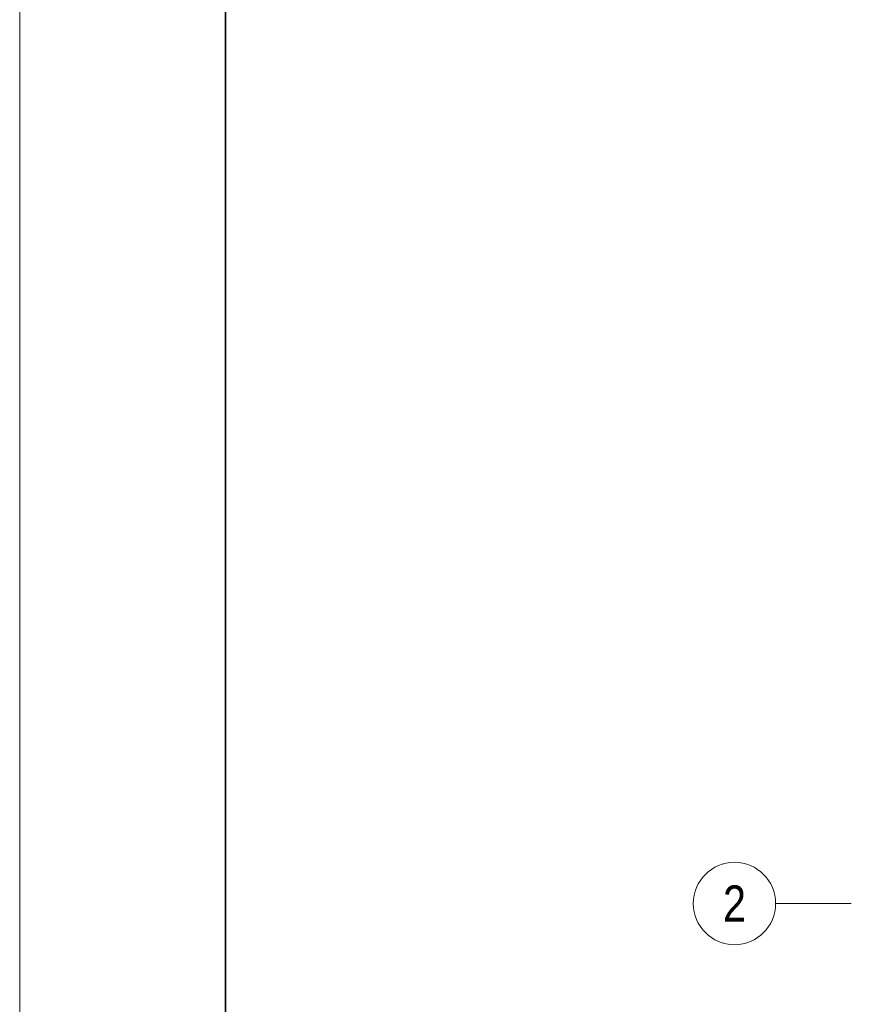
# Model space of a CAD drawing. Extents: x -620 to 300, y 62 to 1112.
# Tile 209 of 235: x -620 to -539, y 825 to 920. Entities that reach past the tile are written whole.
import ezdxf
from ezdxf.enums import TextEntityAlignment as Align
from ezdxf.lldxf.tags import DXFTag

# ---------------------------------------------------------------- set-up
doc = ezdxf.new("R2010")
doc.units = 0
doc.layers.add('iwb_Layout Achsbezeichung', color=1, linetype='Continuous', lineweight=13, true_color=0xff0000)
doc.layers.add('iwb_Plankopf Rahmen', color=7, linetype='Continuous', lineweight=35)
doc.styles.get("Standard").update_dxf_attribs({"font": 'ARIALN.TTF'})
tags = doc.linetypes.add('STRICHPUNKT2', pattern=[12.7, 6.35, -3.175, 0, -3.175]).pattern_tags.tags
tags[10:11] = [DXFTag(74, 4), DXFTag(75, 0), DXFTag(340, '0'), DXFTag(46, 0.0), DXFTag(50, 0.0), DXFTag(44, 0.0), DXFTag(45, 0.0)]
tags[8:9] = [DXFTag(74, 4), DXFTag(75, 0), DXFTag(340, '0'), DXFTag(46, 0.0), DXFTag(50, 0.0), DXFTag(44, 0.0), DXFTag(45, 0.0)]
tags[6:7] = [DXFTag(74, 4), DXFTag(75, 0), DXFTag(340, '0'), DXFTag(46, 0.0), DXFTag(50, 0.0), DXFTag(44, 0.0), DXFTag(45, 0.0)]
tags[4:5] = [DXFTag(74, 4), DXFTag(75, 0), DXFTag(340, '0'), DXFTag(46, 0.0), DXFTag(50, 0.0), DXFTag(44, 0.0), DXFTag(45, 0.0)]

msp = doc.modelspace()

# ---------------------------------------------------------------- linework, layer by layer
at = {"layer": 'iwb_Layout Achsbezeichung', "linetype": 'STRICHPUNKT2', "lineweight": 13, "ltscale": 0.39}
msp.add_line((-538.858, 834.453), (-546.193, 834.453), dxfattribs=at)
at = {"layer": 'iwb_Layout Achsbezeichung', "ltscale": 0.39}
msp.add_circle((-550.193, 834.453), 4, dxfattribs=at)
at = {"layer": 'iwb_Plankopf Rahmen', "color": 8, "lineweight": 13, "ltscale": 0.13, "true_color": 0x808080}
msp.add_lwpolyline([(300.353, 62.433), (-619.647, 62.433), (-619.647, 1112.433), (300.353, 1112.433), (300.353, 62.433)], close=True, dxfattribs=at)
at = {"layer": 'iwb_Plankopf Rahmen', "ltscale": 0.35}
msp.add_lwpolyline([(-599.647, 67.433), (-599.647, 1107.433), (295.353, 1107.433), (295.353, 67.433), (-599.647, 67.433)], close=True, dxfattribs=at)

# ---------------------------------------------------------------- texts
at = {"layer": 'iwb_Layout Achsbezeichung', "ltscale": 0.39}
msp.add_text('2', height=3.5, dxfattribs=at).set_placement((-550.193, 834.453), align=Align.MIDDLE_CENTER)

doc.saveas('drawing.dxf')
